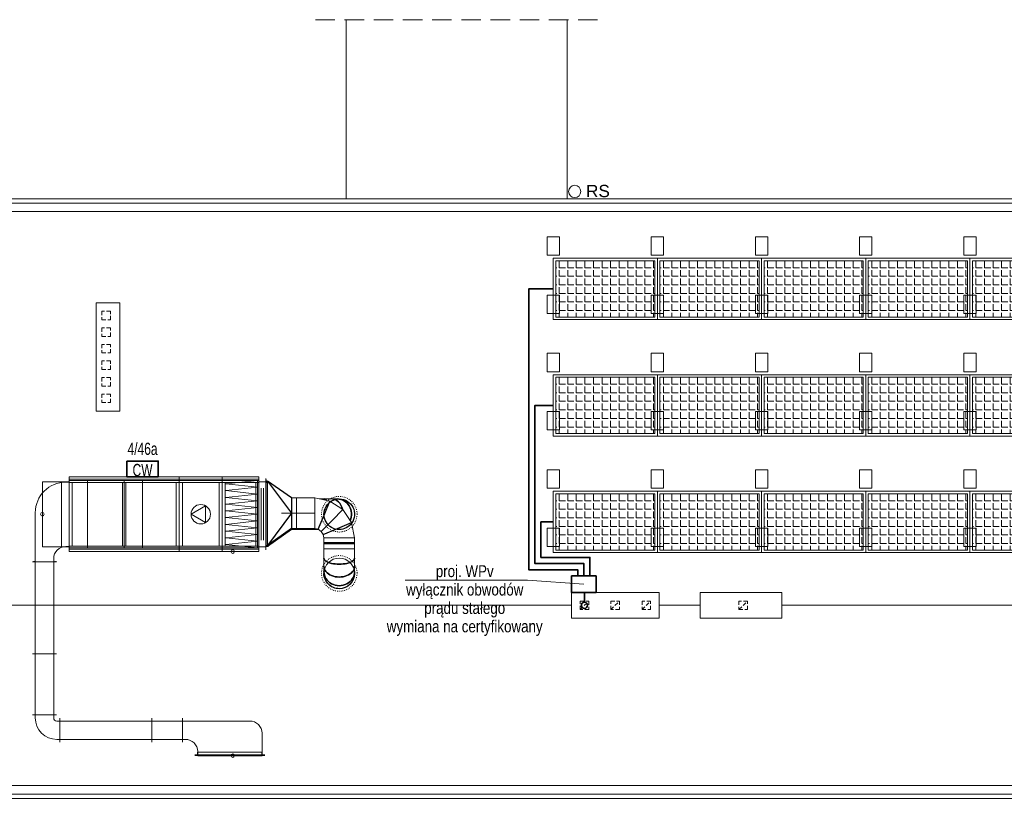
# Model space of a CAD drawing. Header units: millimetres. Extents: x 167773 to 185035, y -114105 to -66770.
# Tile 4 of 114: x 172569 to 174175, y -112101 to -110835. Entities that reach past the tile are written whole.
import ezdxf
from ezdxf.enums import TextEntityAlignment as Align

# ---------------------------------------------------------------- set-up
doc = ezdxf.new("R2010")
doc.units = ezdxf.units.MM
for name, pattern in [('ACAD_ISO03W100', [30, 12, -18]), ('DASHED', [0.75, 0.5, -0.25]), ('HIDDEN', [9.525, 6.35, -3.175]), ('WENT_2', [1.5, 0.5, -1])]:
    doc.linetypes.add(name, pattern=pattern)
for name, color, linetype, lineweight in [('a-op_leader', 9, 'Continuous', 9), ('a-op_text', 7, 'Continuous', 9), ('b-cienka', 9, 'Continuous', 9), ('b-przerywana1', 9, 'ACAD_ISO03W100', 9), ('b-widokowa', 7, 'Continuous', 9), ('El_gniazda', 144, 'Continuous', 35), ('EL_Linia SSP', 240, 'Continuous', 35), ('El_tablice', 20, 'Continuous', 35), ('FLUID-W-3-SYM', 7, 'Continuous', 9), ('h-hatch', 8, 'Continuous', 9), ('opisy', 1, 'Continuous', 9)]:
    doc.layers.add(name, color=color, linetype=linetype, lineweight=lineweight)
doc.styles.add('Arial', font='arial.ttf')
doc.styles.add('PPAB_100', font='arial.ttf', dxfattribs={"height": 18})

# ---------------------------------------------------------------- blocks, each defined once
blk = doc.blocks.new('centrala_dach')
at = {"layer": 'b-cienka'}
for p, q in [((1825.9, -795.5), (2005.9, -795.5)), ((1825.9, -917.5), (1825.9, -795.5)), ((1825.9, -799.5), (2005.9, -799.5)), ((1825.9, -804.5), (1825.9, -799.5)), ((1825.9, -801.5), (1855.9, -801.5)), ((1825.9, -911.5), (1825.9, -801.5)), ((1855.9, -801.5), (1825.9, -801.5)), ((1825.9, -801.5), (1825.9, -911.5)), ((1855.9, -801.5), (1915.9, -801.5)), ((1855.9, -911.5), (1855.9, -801.5)), ((1915.9, -801.5), (1855.9, -801.5)), ((1855.9, -801.5), (1855.9, -911.5)), ((1855.9, -801.5), (1855.9, -911.5)), ((1855.9, -911.5), (1855.9, -801.5)), ((1915.9, -801.5), (1945.9, -801.5)), ((1915.9, -911.5), (1915.9, -801.5)), ((1915.9, -801.5), (1915.9, -911.5)), ((1915.9, -911.5), (1915.9, -801.5)), ((1945.9, -801.5), (1945.9, -911.5)), ((1945.9, -801.5), (2005.9, -801.5)), ((1945.9, -911.5), (1945.9, -801.5)), ((2005.9, -801.5), (1945.9, -801.5)), ((1945.9, -801.5), (1945.9, -911.5)), ((2005.9, -795.5), (2005.9, -917.5)), ((2005.9, -795.5), (2075.9, -795.5)), ((2005.9, -917.5), (2005.9, -795.5)), ((2005.9, -799.5), (2005.9, -804.5)), ((2005.9, -799.5), (2075.9, -799.5)), ((2005.9, -804.5), (2005.9, -799.5)), ((2005.9, -801.5), (2005.9, -911.5)), ((2005.9, -911.5), (2005.9, -801.5)), ((2005.9, -801.5), (2075.9, -801.5)), ((2005.9, -911.5), (2005.9, -801.5)), ((2075.9, -795.5), (2075.9, -917.5)), ((2075.9, -795.5), (2135.9, -795.5)), ((2075.9, -917.5), (2075.9, -795.5)), ((2075.9, -799.5), (2075.9, -804.5)), ((2075.9, -799.5), (2135.9, -799.5)), ((2075.9, -804.5), (2075.9, -799.5)), ((2075.9, -801.5), (2075.9, -911.5)), ((2075.9, -801.5), (2135.9, -801.5)), ((2075.9, -911.5), (2075.9, -801.5)), ((2133.7, -801.5), (2081.9, -807)), ((2135.9, -801.5), (2133.7, -801.5)), ((2133.7, -801.5), (2133.7, -911.5)), ((2135.9, -795.5), (2135.9, -917.5)), ((2135.9, -798.2), (2135.9, -914.8)), ((2135.9, -798.2), (2135.9, -914.8)), ((2135.9, -799.5), (2135.9, -804.5)), ((2135.9, -801.5), (2135.9, -911.5)), ((2135.9, -911.5), (2135.9, -801.5)), ((2146.9, -798.2), (2146.9, -914.8)), ((2146.9, -798.2), (2146.9, -914.8)), ((1813.4, -803.5), (1782.4, -803.5)), ((1782.4, -803.5), (1782.4, -909.5)), ((1813.4, -803.5), (1782.4, -803.5)), ((1782.4, -803.5), (1782.4, -909.5)), ((1813.4, -803.5), (1825.9, -803.5)), ((1813.4, -909.5), (1813.4, -803.5)), ((1825.9, -803.5), (1813.4, -803.5)), ((1813.4, -803.5), (1813.4, -909.5)), ((1813.4, -909.5), (1813.4, -803.5)), ((1813.4, -803.5), (1825.9, -803.5)), ((1813.4, -909.5), (1813.4, -803.5)), ((1825.9, -803.5), (1813.4, -803.5)), ((1813.4, -803.5), (1813.4, -909.5)), ((1813.4, -909.5), (1813.4, -803.5)), ((1825.9, -803.5), (1825.9, -909.5)), ((1825.9, -909.5), (1825.9, -803.5)), ((1825.9, -803.5), (1825.9, -909.5)), ((1825.9, -909.5), (1825.9, -803.5)), ((2005.9, -804.5), (1825.9, -804.5)), ((1825.9, -804.5), (1830.9, -804.5)), ((1825.9, -908.5), (1825.9, -804.5)), ((1830.9, -804.5), (1830.9, -908.5)), ((1913.4, -804.5), (1918.4, -804.5)), ((1913.4, -908.5), (1913.4, -804.5)), ((1918.4, -804.5), (1918.4, -908.5)), ((2005.9, -804.5), (2000.9, -804.5)), ((2000.9, -804.5), (2000.9, -908.5)), ((2005.9, -908.5), (2005.9, -804.5)), ((2075.9, -804.5), (2005.9, -804.5)), ((2005.9, -804.5), (2010.9, -804.5)), ((2005.9, -908.5), (2005.9, -804.5)), ((2010.9, -804.5), (2010.9, -908.5)), ((2075.9, -804.5), (2070.9, -804.5)), ((2070.9, -804.5), (2070.9, -908.5)), ((2075.9, -908.5), (2075.9, -804.5)), ((2135.9, -804.5), (2075.9, -804.5)), ((2075.9, -804.5), (2080.9, -804.5)), ((2075.9, -908.5), (2075.9, -804.5)), ((2080.9, -804.5), (2080.9, -908.5)), ((2133.7, -812.5), (2081.9, -807)), ((2133.7, -812.5), (2081.9, -818)), ((2133.7, -823.5), (2081.9, -818)), ((2135.9, -804.5), (2130.9, -804.5)), ((2130.9, -804.5), (2130.9, -908.5)), ((2135.9, -803.5), (2146.9, -803.5)), ((2135.9, -909.5), (2135.9, -803.5)), ((2135.9, -803.5), (2146.9, -803.5)), ((2135.9, -909.5), (2135.9, -803.5)), ((2135.9, -908.5), (2135.9, -804.5)), ((2139.6, -814.1), (2139.6, -898.9)), ((2139.6, -814.1), (2139.6, -898.9)), ((2143.2, -814.1), (2143.2, -898.9)), ((2143.2, -814.1), (2143.2, -898.9)), ((2146.9, -803.5), (2146.9, -909.5)), ((2146.9, -803.5), (2146.9, -909.5)), ((2133.7, -823.5), (2081.9, -829)), ((2133.7, -834.5), (2081.9, -829)), ((2133.7, -834.5), (2081.9, -840)), ((2025.1, -856.5), (2048.8, -842.8)), ((2048.8, -842.8), (2048.8, -870.1)), ((2133.7, -845.5), (2081.9, -840)), ((2133.7, -845.5), (2081.9, -851)), ((2133.7, -856.5), (2081.9, -851)), ((2048.8, -870.1), (2025.1, -856.5)), ((2133.7, -856.5), (2081.9, -862)), ((2133.7, -867.5), (2081.9, -862)), ((2133.7, -867.5), (2081.9, -873)), ((2226.8, -855), (2172.4, -855)), ((2133.7, -878.5), (2081.9, -873)), ((2133.7, -878.5), (2081.9, -884)), ((2133.7, -889.5), (2081.9, -884)), ((2133.7, -889.5), (2081.9, -895)), ((2133.7, -900.5), (2081.9, -895)), ((1782.4, -909.5), (1813.4, -909.5)), ((1782.4, -909.5), (1813.4, -909.5)), ((1825.9, -909.5), (1813.4, -909.5)), ((1813.4, -909.5), (1825.9, -909.5)), ((1825.9, -909.5), (1813.4, -909.5)), ((1813.4, -909.5), (1825.9, -909.5)), ((1825.9, -908.5), (2005.9, -908.5)), ((1825.9, -913.5), (1825.9, -908.5)), ((1830.9, -908.5), (1825.9, -908.5)), ((1855.9, -911.5), (1825.9, -911.5)), ((1825.9, -911.5), (1855.9, -911.5)), ((2005.9, -913.5), (1825.9, -913.5)), ((1915.9, -911.5), (1855.9, -911.5)), ((1855.9, -911.5), (1915.9, -911.5)), ((1918.4, -908.5), (1913.4, -908.5)), ((1945.9, -911.5), (1915.9, -911.5)), ((2005.9, -911.5), (1945.9, -911.5)), ((1945.9, -911.5), (2005.9, -911.5)), ((2000.9, -908.5), (2005.9, -908.5)), ((2005.9, -908.5), (2005.9, -913.5)), ((2005.9, -908.5), (2075.9, -908.5)), ((2005.9, -913.5), (2005.9, -908.5)), ((2010.9, -908.5), (2005.9, -908.5)), ((2075.9, -911.5), (2005.9, -911.5)), ((2075.9, -913.5), (2005.9, -913.5)), ((2070.9, -908.5), (2075.9, -908.5)), ((2075.9, -908.5), (2075.9, -913.5)), ((2075.9, -908.5), (2135.9, -908.5)), ((2075.9, -913.5), (2075.9, -908.5)), ((2080.9, -908.5), (2075.9, -908.5)), ((2135.9, -911.5), (2075.9, -911.5)), ((2135.9, -913.5), (2075.9, -913.5)), ((2133.7, -900.5), (2081.9, -906)), ((2133.7, -911.5), (2081.9, -906)), ((2130.9, -908.5), (2135.9, -908.5)), ((2133.7, -911.5), (2135.9, -911.5)), ((2135.9, -908.5), (2135.9, -913.5)), ((2146.9, -909.5), (2135.9, -909.5)), ((2146.9, -909.5), (2135.9, -909.5)), ((2005.9, -917.5), (1825.9, -917.5)), ((2075.9, -917.5), (2005.9, -917.5)), ((2135.9, -917.5), (2075.9, -917.5))]:
    blk.add_line(p, q, dxfattribs=at)
at = {"layer": 'b-cienka', "linetype": 'Continuous', "lineweight": -2, "extrusion": (2e-16, 0, -1)}
for p, q in [((1825.9, -799.5, 1284.6), (1825.9, -804, 1284.6)), ((1825.9, -804, 1284.6), (1825.9, -909, 1284.6)), ((1825.9, -909, 1284.6), (1825.9, -913.5, 1284.6)), ((1770.9, -934, 1284.6), (1766.4, -934, 1284.6)), ((1800.9, -934, 1284.6), (1770.9, -934, 1284.6)), ((1805.4, -934, 1284.6), (1800.9, -934, 1284.6))]:
    blk.add_line(p, q, dxfattribs=at)
at = {"layer": 'b-cienka', "linetype": 'Continuous', "lineweight": -2, "extrusion": (7e-16, 1, 3e-16)}
for p, q in [((2146.9, -798, 1349.4), (2146.9, -802.5, 1349.4)), ((2146.9, -802.5, 1349.4), (2146.9, -907.5, 1349.4)), ((2196.9, -880, 1349.4), (2196.9, -830, 1349.4)), ((2196.9, -881.5, 1284.6), (2196.9, -880, 1284.6)), ((2146.9, -907.5, 1349.4), (2146.9, -912, 1349.4)), ((2146.9, -912, 1284.6), (2146.9, -913.5, 1284.6))]:
    blk.add_line(p, q, dxfattribs=at)
at = {"layer": 'b-cienka', "linetype": 'WENT_2', "lineweight": -3, "extrusion": (7e-16, 1, 3e-16)}
for p, q in [((2146.9, -799.5, 1284.6), (2146.9, -804, 1284.6)), ((2146.9, -804, 1284.6), (2149.9, -804, 1284.6)), ((2188.9, -831.5, 1284.6), (2188.9, -856.5, 1284.6)), ((2188.9, -856.5, 1284.6), (2188.9, -880, 1284.6)), ((2146.9, -909, 1284.6), (2146.9, -912, 1284.6))]:
    blk.add_line(p, q, dxfattribs=at)
at = {"layer": 'b-cienka', "linetype": 'ByBlock', "lineweight": -2, "extrusion": (7e-16, 1, 3e-16)}
for p, q in [((2146.9, -802.5, 1349.4), (2149.9, -802.5, 1349.4)), ((2188.9, -830, 1349.4), (2196.9, -830, 1349.4)), ((2196.9, -880, 1349.4), (2188.9, -880, 1349.4)), ((2196.9, -881.5, 1284.6), (2188.9, -881.5, 1284.6)), ((2146.9, -907.5, 1349.4), (2149.9, -907.5, 1349.4)), ((2146.9, -909, 1284.6), (2149.9, -909, 1284.6))]:
    blk.add_line(p, q, dxfattribs=at)
at = {"layer": 'b-cienka', "linetype": 'Continuous', "lineweight": -3, "extrusion": (7e-16, 1, 3e-16)}
for p, q in [((2188.9, -830, 1349.4), (2149.9, -802.5, 1349.4)), ((2149.9, -802.5, 1349.4), (2188.9, -855, 1349.4)), ((2149.9, -907.5, 1349.4), (2149.9, -802.5, 1349.4)), ((2188.9, -830, 1349.4), (2188.9, -855, 1349.4)), ((2188.9, -855, 1349.4), (2149.9, -907.5, 1349.4)), ((2188.9, -855, 1349.4), (2188.9, -880, 1349.4)), ((2188.9, -880, 1349.4), (2149.9, -907.5, 1349.4)), ((2188.9, -881.5, 1284.6), (2149.9, -909, 1284.6)), ((2188.9, -880, 1284.6), (2188.9, -881.5, 1284.6)), ((2188.9, -880, 1284.6), (2188.9, -880, 1284.6)), ((2152.2, -905.9, 1284.6), (2149.9, -909, 1284.6)), ((2149.9, -909, 1284.6), (2149.9, -907.5, 1284.6))]:
    blk.add_line(p, q, dxfattribs=at)
at = {"layer": 'b-cienka', "linetype": 'ByBlock', "lineweight": -2, "extrusion": (2e-16, 0, -1)}
for p, q in [((1820.9, -804, 1284.6), (1825.9, -804, 1284.6)), ((1770.9, -929, 1284.6), (1770.9, -854, 1284.6)), ((1820.9, -909, 1284.6), (1825.9, -909, 1284.6)), ((1770.9, -929, 1284.6), (1770.9, -934, 1284.6)), ((1800.9, -929, 1284.6), (1800.9, -934, 1284.6))]:
    blk.add_line(p, q, dxfattribs=at)
at = {"layer": 'b-cienka', "linetype": 'Continuous', "lineweight": -2, "extrusion": (-1e-16, 0, -1)}
for p, q in [((2196.9, -830, 1349.4), (2196.9, -855, 1349.4)), ((2226.9, -855, 1349.4), (2226.9, -830, 1349.4)), ((2196.9, -855, 1349.4), (2196.9, -880, 1349.4)), ((2226.9, -880, 1349.4), (2226.9, -855, 1349.4)), ((2196.9, -880, 1284.6), (2196.9, -881.5, 1284.6)), ((2226.9, -881.5, 1284.6), (2226.9, -880, 1284.6)), ((1810.9, -1193.7, 1284.6), (1810.9, -1189.2, 1284.6)), ((1810.9, -1223.7, 1284.6), (1810.9, -1193.7, 1284.6)), ((1960.9, -1193.7, 1284.6), (1960.9, -1189.2, 1284.6)), ((1960.9, -1223.7, 1284.6), (1960.9, -1193.7, 1284.6)), ((1810.9, -1228.2, 1284.6), (1810.9, -1223.7, 1284.6)), ((1960.9, -1228.2, 1284.6), (1960.9, -1223.7, 1284.6))]:
    blk.add_line(p, q, dxfattribs=at)
at = {"layer": 'b-cienka', "linetype": 'ByBlock', "lineweight": -2, "extrusion": (-1e-16, 0, -1)}
for p, q in [((2226.9, -830, 1349.4), (2196.9, -830, 1349.4)), ((2196.9, -880, 1349.4), (2226.9, -880, 1349.4)), ((2196.9, -881.5, 1284.6), (2226.9, -881.5, 1284.6)), ((1960.9, -1193.7, 1284.6), (1810.9, -1193.7, 1284.6)), ((1960.9, -1223.7, 1284.6), (1810.9, -1223.7, 1284.6))]:
    blk.add_line(p, q, dxfattribs=at)
at = {"layer": 'b-cienka', "linetype": 'Continuous', "lineweight": -2, "extrusion": (1e-16, -2e-16, -1)}
for p, q in [((2226.8, -855, 1349.4), (2226.8, -830, 1349.4)), ((2226.8, -880, 1349.4), (2226.8, -855, 1349.4)), ((2266.8, -895, 1349.4), (2241.8, -895, 1349.4)), ((2291.8, -895, 1349.4), (2266.8, -895, 1349.4))]:
    blk.add_line(p, q, dxfattribs=at)
at = {"layer": 'b-cienka', "linetype": 'ByBlock', "lineweight": -2, "extrusion": (1e-16, -2e-16, -1)}
for p, q in [((2251.7, -835, 1349.4), (2226.8, -830, 1349.4)), ((2272.8, -849, 1349.4), (2251.7, -835, 1349.4)), ((2286.9, -870.1, 1349.4), (2272.8, -849, 1349.4)), ((2226.8, -880, 1349.4), (2232.6, -881.1, 1349.4)), ((2232.6, -881.1, 1349.4), (2237.5, -884.4, 1349.4)), ((2291.8, -895, 1349.4), (2286.9, -870.1, 1349.4)), ((2237.5, -884.4, 1349.4), (2240.7, -889.3, 1349.4)), ((2240.7, -889.3, 1349.4), (2241.8, -895, 1349.4))]:
    blk.add_line(p, q, dxfattribs=at)
at = {"layer": 'b-cienka', "linetype": 'ByBlock', "lineweight": -2, "extrusion": (4e-16, 1, 0)}
for p, q in [((2234.1, -831.5, 1277.1), (2242.2, -831.5, 1277.1)), ((2242.2, -831.5, 1277.1), (2255.2, -831.5, 1277.1)), ((2255.2, -831.5, 1277.1), (2263.8, -831.5, 1277.1)), ((2263.8, -831.5, 1277.1), (2266.9, -831.5, 1277.1)), ((2233, -881.5, 1277.1), (2226.9, -881.5, 1277.1))]:
    blk.add_line(p, q, dxfattribs=at)
at = {"layer": 'b-cienka', "linetype": 'Continuous', "lineweight": -3, "extrusion": (1e-16, -2e-16, -1)}
for p, q in [((2242.2, -858, 1349.4), (2251.7, -835, 1349.4)), ((2255.1, -866.7, 1349.4), (2272.8, -849, 1349.4)), ((2232.6, -881.1, 1349.4), (2242.2, -858, 1349.4)), ((2237.5, -884.4, 1349.4), (2255.1, -866.7, 1349.4)), ((2240.7, -889.3, 1349.4), (2263.8, -879.7, 1349.4)), ((2263.8, -879.7, 1349.4), (2286.9, -870.1, 1349.4))]:
    blk.add_line(p, q, dxfattribs=at)
at = {"layer": 'b-cienka', "linetype": 'Continuous', "lineweight": -2, "extrusion": (4e-16, 1, 0)}
blk.add_line((2226.9, -881.5, 1277.1), (2226.9, -880, 1277.1), dxfattribs=at)
at = {"layer": 'b-cienka', "linetype": 'Continuous', "lineweight": -2}
for p, q in [((2266.8, -895, 1349.4), (2241.8, -895, 1349.4)), ((2291.8, -895, 1349.4), (2266.8, -895, 1349.4)), ((2241.8, -913, 1349.4), (2266.8, -913, 1349.4)), ((2266.8, -913, 1349.4), (2291.8, -913, 1349.4)), ((1766.4, -1083.9, 1284.6), (1770.9, -1083.9, 1284.6)), ((1766.4, -1084, 1284.6), (1770.9, -1084, 1284.6)), ((1770.9, -1083.9, 1284.6), (1800.9, -1083.9, 1284.6)), ((1770.9, -1084, 1284.6), (1800.9, -1084, 1284.6)), ((1800.9, -1083.9, 1284.6), (1805.4, -1083.9, 1284.6)), ((1800.9, -1084, 1284.6), (1805.4, -1084, 1284.6)), ((1766.4, -1183.7, 1284.6), (1770.9, -1183.7, 1284.6)), ((1770.9, -1183.7, 1284.6), (1800.9, -1183.7, 1284.6)), ((1800.9, -1183.7, 1284.6), (1805.4, -1183.7, 1284.6)), ((2010.9, -1193.7, 1284.6), (2010.9, -1189.2, 1284.6)), ((2010.9, -1223.7, 1284.6), (2010.9, -1193.7, 1284.6)), ((2010.9, -1228.2, 1284.6), (2010.9, -1223.7, 1284.6)), ((2035.9, -1248.7, 1284.6), (2140.9, -1248.7, 1284.6))]:
    blk.add_line(p, q, dxfattribs=at)
at = {"layer": 'b-cienka', "linetype": 'ByBlock', "lineweight": -2}
for p, q in [((2241.8, -895, 1349.4), (2241.8, -913, 1349.4)), ((2291.8, -913, 1349.4), (2291.8, -895, 1349.4)), ((1770.9, -934, 1284.6), (1770.9, -1084, 1284.6)), ((1800.9, -1084, 1284.6), (1800.9, -934, 1284.6)), ((1770.9, -1083.9, 1284.6), (1770.9, -1183.7, 1284.6)), ((1800.9, -1183.7, 1284.6), (1800.9, -1083.9, 1284.6)), ((2012.9, -1193.7, 1284.6), (2010.9, -1193.7, 1284.6)), ((2015.9, -1193.7, 1284.6), (2012.9, -1193.7, 1284.6)), ((2015.9, -1193.7, 1284.6), (2120.9, -1193.7, 1284.6)), ((2140.9, -1213.7, 1284.6), (2140.9, -1243.7, 1284.6)), ((2010.9, -1223.7, 1284.6), (2012.9, -1223.7, 1284.6)), ((2012.9, -1223.7, 1284.6), (2015.9, -1223.7, 1284.6)), ((2035.9, -1248.7, 1284.6), (2031.4, -1248.7, 1284.6)), ((2145.4, -1250.2, 1284.6), (2031.4, -1250.2, 1284.6)), ((2035.9, -1243.7, 1284.6), (2035.9, -1246.7, 1284.6)), ((2035.9, -1248.7, 1284.6), (2035.9, -1244.7, 1284.6)), ((2140.9, -1244.7, 1284.6), (2035.9, -1244.7, 1284.6)), ((2035.9, -1246.7, 1284.6), (2035.9, -1248.7, 1284.6)), ((2140.9, -1246.7, 1284.6), (2140.9, -1243.7, 1284.6)), ((2140.9, -1248.7, 1284.6), (2140.9, -1244.7, 1284.6)), ((2140.9, -1248.7, 1284.6), (2140.9, -1246.7, 1284.6)), ((2145.4, -1248.7, 1284.6), (2140.9, -1248.7, 1284.6))]:
    blk.add_line(p, q, dxfattribs=at)
at = {"layer": 'b-cienka', "linetype": 'Continuous', "lineweight": -3}
for p, q in [((2291.8, -903.3, 1349.4), (2241.8, -903.3, 1349.4)), ((2291.8, -904.8, 1349.4), (2241.8, -904.8, 1349.4)), ((2035.9, -1248.7, 1284.6), (2035.9, -1244.7, 1284.6)), ((2035.9, -1248.7, 1284.6), (2035.9, -1244.7, 1284.6)), ((2035.9, -1248.7, 1284.6), (2035.9, -1244.7, 1284.6)), ((2035.9, -1248.7, 1284.6), (2035.9, -1244.7, 1284.6)), ((2035.9, -1248.7, 1284.6), (2035.9, -1244.7, 1284.6)), ((2140.9, -1250.2, 1284.6), (2035.9, -1250.2, 1284.6)), ((2140.9, -1250.2, 1284.6), (2035.9, -1250.2, 1284.6)), ((2140.9, -1250.2, 1284.6), (2035.9, -1250.2, 1284.6)), ((2140.9, -1250.2, 1284.6), (2035.9, -1250.2, 1284.6)), ((2140.9, -1250.2, 1284.6), (2035.9, -1250.2, 1284.6)), ((2140.9, -1250.2, 1284.6), (2035.9, -1250.2, 1284.6)), ((2035.9, -1250.2, 1284.6), (2140.9, -1250.2, 1284.6))]:
    blk.add_line(p, q, dxfattribs=at)
at = {"layer": 'b-cienka', "linetype": 'Continuous', "lineweight": -2, "extrusion": (1, -3e-16, 0)}
blk.add_line((2241.8, -913, 1341.9), (2291.8, -913, 1341.9), dxfattribs=at)
at = {"layer": 'b-cienka', "linetype": 'ByBlock', "lineweight": -2, "extrusion": (1, -3e-16, 0)}
for p, q in [((2241.8, -928.3, 1341.9), (2241.8, -913, 1341.9)), ((2291.8, -913, 1341.9), (2291.8, -928.3, 1341.9)), ((2241.8, -941.3, 1341.9), (2241.8, -928.3, 1341.9)), ((2291.8, -928.3, 1341.9), (2291.8, -941.3, 1341.9)), ((2241.8, -950, 1341.9), (2241.8, -941.3, 1341.9)), ((2291.8, -941.3, 1341.9), (2291.8, -950, 1341.9)), ((2241.8, -953, 1341.9), (2241.8, -950, 1341.9)), ((2291.8, -950, 1341.9), (2291.8, -953, 1341.9))]:
    blk.add_line(p, q, dxfattribs=at)
at = {"layer": 'b-cienka', "linetype": 'WENT_2', "lineweight": -3}
for p, q in [((1770.9, -934, 1284.6), (1766.4, -934, 1284.6)), ((1805.4, -934, 1284.6), (1800.9, -934, 1284.6)), ((2031.4, -1248.7, 1284.6), (2035.9, -1248.7, 1284.6)), ((2140.9, -1248.7, 1284.6), (2145.4, -1248.7, 1284.6))]:
    blk.add_line(p, q, dxfattribs=at)
at = {"layer": 'b-cienka', "linetype": 'Continuous', "lineweight": -2, "extrusion": (0, -1e-16, -1)}
for p, q in [((1766.4, -1183.7, 1284.6), (1770.9, -1183.7, 1284.6)), ((1770.9, -1183.7, 1284.6), (1800.9, -1183.7, 1284.6)), ((1800.9, -1183.7, 1284.6), (1805.4, -1183.7, 1284.6)), ((1810.9, -1189.2, 1284.6), (1810.9, -1193.7, 1284.6)), ((1810.9, -1193.7, 1284.6), (1810.9, -1223.7, 1284.6)), ((1810.9, -1223.7, 1284.6), (1810.9, -1228.2, 1284.6))]:
    blk.add_line(p, q, dxfattribs=at)
at = {"layer": 'b-cienka', "linetype": 'ByBlock', "lineweight": -2, "extrusion": (0, -1e-16, -1)}
for p, q in [((1770.9, -1188.7, 1284.6), (1770.9, -1183.7, 1284.6)), ((1800.9, -1188.7, 1284.6), (1800.9, -1183.7, 1284.6)), ((1805.9, -1193.7, 1284.6), (1810.9, -1193.7, 1284.6)), ((1805.9, -1223.7, 1284.6), (1810.9, -1223.7, 1284.6))]:
    blk.add_line(p, q, dxfattribs=at)
at = {"layer": 'b-cienka', "linetype": 'Continuous', "lineweight": -2, "extrusion": (1e-16, 0, -1)}
for p, q in [((1960.9, -1193.7, 1284.6), (1960.9, -1189.2, 1284.6)), ((1960.9, -1223.7, 1284.6), (1960.9, -1193.7, 1284.6)), ((2010.9, -1193.7, 1284.6), (2010.9, -1189.2, 1284.6)), ((2010.9, -1223.7, 1284.6), (2010.9, -1193.7, 1284.6)), ((1960.9, -1228.2, 1284.6), (1960.9, -1223.7, 1284.6)), ((2010.9, -1228.2, 1284.6), (2010.9, -1223.7, 1284.6))]:
    blk.add_line(p, q, dxfattribs=at)
at = {"layer": 'b-cienka', "linetype": 'ByBlock', "lineweight": -2, "extrusion": (1e-16, 0, -1)}
for p, q in [((2010.9, -1193.7, 1284.6), (1960.9, -1193.7, 1284.6)), ((2010.9, -1223.7, 1284.6), (1960.9, -1223.7, 1284.6))]:
    blk.add_line(p, q, dxfattribs=at)
at = {"layer": 'b-cienka', "linetype": 'DASHED', "lineweight": -3}
blk.add_line((2140.9, -1248.7, 1284.6), (2140.9, -1244.7, 1284.6), dxfattribs=at)
blk.add_line((2140.9, -1248.7, 1284.6), (2140.9, -1244.7, 1284.6), dxfattribs=at)
blk.add_line((2140.9, -1248.7, 1284.6), (2140.9, -1244.7, 1284.6), dxfattribs=at)
blk.add_line((2140.9, -1248.7, 1284.6), (2140.9, -1244.7, 1284.6), dxfattribs=at)
blk.add_line((2140.9, -1248.7, 1284.6), (2140.9, -1244.7, 1284.6), dxfattribs=at)
at = {"layer": 'b-cienka', "linetype": 'ACAD_ISO03W100', "ltscale": 0.1}
for centre in [(2266.9, -856.5), (2266.9, -856.5), (2266.9, -953), (2266.9, -953)]:
    blk.add_circle(centre, 29, dxfattribs=at)
at = {"layer": 'b-cienka'}
blk.add_circle((2040.9, -856.5), 15.8, dxfattribs=at)
at = {"layer": 'b-cienka', "linetype": 'Continuous'}
blk.add_circle((2266.9, -953), 25, dxfattribs=at)
at = {"layer": 'b-cienka', "linetype": 'ByBlock', "lineweight": -2, "extrusion": (0, 0, -1)}
for centre, major_axis in [((1820.9, -854, 1284.6), (-50, 0)), ((1820.9, -854, 1284.6), (-50, 0)), ((1805.9, -1188.7, 1284.6), (0, -35)), ((1805.9, -1188.7, 1284.6), (0, -35))]:
    blk.add_ellipse(centre, major_axis=major_axis, ratio=1, start_param=0, end_param=1.570796, dxfattribs=at)
at = {"layer": 'b-cienka', "linetype": 'ByBlock', "lineweight": -2}
for centre, major_axis in [((1820.9, -854, 1284.6), (0, 50)), ((1820.9, -929, 1284.6), (0, 20)), ((1820.9, -929, 1284.6), (0, 20)), ((1805.9, -1188.7, 1284.6), (-35, 0)), ((1805.9, -1188.7, 1284.6), (-5, 0)), ((1805.9, -1188.7, 1284.6), (-5, 0)), ((2015.9, -1243.7, 1284.6), (20, 0)), ((2015.9, -1243.7, 1284.6), (20, 0))]:
    blk.add_ellipse(centre, major_axis=major_axis, ratio=1, start_param=0, end_param=1.570796, dxfattribs=at)
at = {"layer": 'b-cienka', "linetype": 'Continuous', "lineweight": -3, "extrusion": (-2e-16, -3.68e-32, -1)}
for centre, major_axis, start_param, end_param in [((2266.9, -856.5, 1184.6), (0, -25), 0, 3.141593), ((2266.9, -856.5, 1184.6), (0, 25), 0, 2.200004), ((2266.9, -856.5, 1184.6), (0, 25), 2.200004, 3.141593), ((2266.8, -953, 1217), (0, -25), 0, 1.5708), ((2266.8, -953, 1217), (0, 25), 1.570801, 3.141593)]:
    blk.add_ellipse(centre, major_axis=major_axis, ratio=1, start_param=start_param, end_param=end_param, dxfattribs=at)
at = {"layer": 'b-cienka', "linetype": 'Continuous', "lineweight": -3, "extrusion": (-2e-16, 0, -1)}
for centre, ratio, end_param in [((2242.2, -856.5, 1277.1), 0.382683, 0.443785), ((2255.2, -856.5, 1277.1), 0.707107, 1.24481), ((2263.8, -856.5, 1277.1), 0.92388, 2.005609)]:
    blk.add_ellipse(centre, major_axis=(0, 25), ratio=ratio, start_param=0, end_param=end_param, dxfattribs=at)
at = {"layer": 'b-cienka', "linetype": 'Continuous', "lineweight": -3}
for centre, major_axis, ratio, start_param, end_param in [((2242.2, -856.5, 1277.1), (0, 25), 0.382683, 5.8394, 6.283185), ((2255.2, -856.5, 1277.1), (0, 25), 0.707107, 5.038376, 6.283185), ((2263.8, -856.5, 1277.1), (0, -25), 0.92388, 1.135983, 3.141593), ((2266.8, -928.3, 1341.9), (-25, 0), 0.382683, 0, 3.141593), ((2266.8, -941.3, 1341.9), (-25, 0), 0.707107, 0, 3.141593), ((2266.8, -950, 1341.9), (-25, 0), 0.92388, 0, 3.141593)]:
    blk.add_ellipse(centre, major_axis=major_axis, ratio=ratio, start_param=start_param, end_param=end_param, dxfattribs=at)
at = {"layer": 'b-cienka', "linetype": 'Continuous', "lineweight": -2}
for centre, major_axis, end_param in [((2266.9, -856.5, 1184.6), (20.2, -14.7), 2.200004), ((2266.9, -856.5, 1277.1), (20.2, -14.7), 2.200004), ((2266.8, -953, 1341.9), (-25, 0), 3.141593), ((2266.8, -953, 1217), (-25, 0), 1.5708), ((2266.8, -953, 1217), (0, -25), 1.570792)]:
    blk.add_ellipse(centre, major_axis=major_axis, ratio=1, start_param=0, end_param=end_param, dxfattribs=at)
at = {"layer": 'b-cienka', "linetype": 'Continuous', "lineweight": -3, "extrusion": (0, 3e-16, -1)}
for centre, ratio in [((2266.8, -928.3, 1341.9), 0.382683), ((2266.8, -941.3, 1341.9), 0.707107), ((2266.8, -950, 1341.9), 0.92388)]:
    blk.add_ellipse(centre, major_axis=(25, 0), ratio=ratio, start_param=0, end_param=3.141593, dxfattribs=at)
at = {"layer": 'b-cienka', "linetype": 'ByBlock', "lineweight": -2, "extrusion": (1e-16, 0, -1)}
for centre in [(2120.9, -1213.7, 1284.6), (2120.9, -1213.7, 1284.6), (2015.9, -1243.7, 1284.6)]:
    blk.add_ellipse(centre, major_axis=(0, 20), ratio=1, start_param=0, end_param=1.570796, dxfattribs=at)

msp = doc.modelspace()

# ---------------------------------------------------------------- hatches: boundary and pattern name
at = {"layer": 'h-hatch'}
h = msp.add_hatch(dxfattribs=at)
h.set_pattern_fill('ANGLE', color=256, scale=2, style=0)
h.set_pattern_definition([(0, (-170, -15000), (0, 13.97), [10.16, -3.81]), (90, (-170, -15000), (-13.97, 9e-16), [10.16, -3.81])])
h.paths.add_polyline_path([(173605.4, -111227.9), (173443.4, -111227.9), (173443.4, -111319.9), (173605.4, -111319.9)])
h = msp.add_hatch(dxfattribs=at)
h.set_pattern_fill('ANGLE', color=256, scale=2, style=0)
h.set_pattern_definition([(0, (0, -15000), (0, 13.97), [10.16, -3.81]), (90, (0, -15000), (-13.97, 9e-16), [10.16, -3.81])])
h.paths.add_polyline_path([(173775.4, -111227.9), (173613.4, -111227.9), (173613.4, -111319.9), (173775.4, -111319.9)])
h = msp.add_hatch(dxfattribs=at)
h.set_pattern_fill('ANGLE', color=256, scale=2, style=0)
h.set_pattern_definition([(0, (170, -15000), (0, 13.97), [10.16, -3.81]), (90, (170, -15000), (-13.97, 9e-16), [10.16, -3.81])])
h.paths.add_polyline_path([(173945.4, -111227.9), (173783.4, -111227.9), (173783.4, -111319.9), (173945.4, -111319.9)])
h = msp.add_hatch(dxfattribs=at)
h.set_pattern_fill('ANGLE', color=256, scale=2, style=0)
h.set_pattern_definition([(0, (340, -15000), (0, 13.97), [10.16, -3.81]), (90, (340, -15000), (-13.97, 9e-16), [10.16, -3.81])])
h.paths.add_polyline_path([(174115.4, -111227.9), (173953.4, -111227.9), (173953.4, -111319.9), (174115.4, -111319.9)])
h = msp.add_hatch(dxfattribs=at)
h.set_pattern_fill('ANGLE', color=256, scale=2, style=0)
h.set_pattern_definition([(0, (510, -15000), (0, 13.97), [10.16, -3.81]), (90, (510, -15000), (-13.97, 9e-16), [10.16, -3.81])])
h.paths.add_polyline_path([(174285.4, -111227.9), (174123.4, -111227.9), (174123.4, -111319.9), (174285.4, -111319.9)])
h = msp.add_hatch(dxfattribs=at)
h.set_pattern_fill('ANGLE', color=256, scale=2, style=0)
h.set_pattern_definition([(0, (-170, -15190), (0, 13.97), [10.16, -3.81]), (90, (-170, -15190), (-13.97, 9e-16), [10.16, -3.81])])
h.paths.add_polyline_path([(173605.4, -111417.9), (173443.4, -111417.9), (173443.4, -111509.9), (173605.4, -111509.9)])
h = msp.add_hatch(dxfattribs=at)
h.set_pattern_fill('ANGLE', color=256, scale=2, style=0)
h.set_pattern_definition([(0, (0, -15190), (0, 13.97), [10.16, -3.81]), (90, (0, -15190), (-13.97, 9e-16), [10.16, -3.81])])
h.paths.add_polyline_path([(173775.4, -111417.9), (173613.4, -111417.9), (173613.4, -111509.9), (173775.4, -111509.9)])
h = msp.add_hatch(dxfattribs=at)
h.set_pattern_fill('ANGLE', color=256, scale=2, style=0)
h.set_pattern_definition([(0, (170, -15190), (0, 13.97), [10.16, -3.81]), (90, (170, -15190), (-13.97, 9e-16), [10.16, -3.81])])
h.paths.add_polyline_path([(173945.4, -111417.9), (173783.4, -111417.9), (173783.4, -111509.9), (173945.4, -111509.9)])
h = msp.add_hatch(dxfattribs=at)
h.set_pattern_fill('ANGLE', color=256, scale=2, style=0)
h.set_pattern_definition([(0, (340, -15190), (0, 13.97), [10.16, -3.81]), (90, (340, -15190), (-13.97, 9e-16), [10.16, -3.81])])
h.paths.add_polyline_path([(174115.4, -111417.9), (173953.4, -111417.9), (173953.4, -111509.9), (174115.4, -111509.9)])
h = msp.add_hatch(dxfattribs=at)
h.set_pattern_fill('ANGLE', color=256, scale=2, style=0)
h.set_pattern_definition([(0, (510, -15190), (0, 13.97), [10.16, -3.81]), (90, (510, -15190), (-13.97, 9e-16), [10.16, -3.81])])
h.paths.add_polyline_path([(174285.4, -111417.9), (174123.4, -111417.9), (174123.4, -111509.9), (174285.4, -111509.9)])
h = msp.add_hatch(dxfattribs=at)
h.set_pattern_fill('ANGLE', color=256, scale=2, style=0)
h.set_pattern_definition([(0, (-170, -15380), (0, 13.97), [10.16, -3.81]), (90, (-170, -15380), (-13.97, 9e-16), [10.16, -3.81])])
h.paths.add_polyline_path([(173605.4, -111607.9), (173443.4, -111607.9), (173443.4, -111699.9), (173605.4, -111699.9)])
h = msp.add_hatch(dxfattribs=at)
h.set_pattern_fill('ANGLE', color=256, scale=2, style=0)
h.set_pattern_definition([(0, (0, -15380), (0, 13.97), [10.16, -3.81]), (90, (0, -15380), (-13.97, 9e-16), [10.16, -3.81])])
h.paths.add_polyline_path([(173775.4, -111607.9), (173613.4, -111607.9), (173613.4, -111699.9), (173775.4, -111699.9)])
h = msp.add_hatch(dxfattribs=at)
h.set_pattern_fill('ANGLE', color=256, scale=2, style=0)
h.set_pattern_definition([(0, (170, -15380), (0, 13.97), [10.16, -3.81]), (90, (170, -15380), (-13.97, 9e-16), [10.16, -3.81])])
h.paths.add_polyline_path([(173945.4, -111607.9), (173783.4, -111607.9), (173783.4, -111699.9), (173945.4, -111699.9)])
h = msp.add_hatch(dxfattribs=at)
h.set_pattern_fill('ANGLE', color=256, scale=2, style=0)
h.set_pattern_definition([(0, (340, -15380), (0, 13.97), [10.16, -3.81]), (90, (340, -15380), (-13.97, 9e-16), [10.16, -3.81])])
h.paths.add_polyline_path([(174115.4, -111607.9), (173953.4, -111607.9), (173953.4, -111699.9), (174115.4, -111699.9)])
h = msp.add_hatch(dxfattribs=at)
h.set_pattern_fill('ANGLE', color=256, scale=2, style=0)
h.set_pattern_definition([(0, (510, -15380), (0, 13.97), [10.16, -3.81]), (90, (510, -15380), (-13.97, 9e-16), [10.16, -3.81])])
h.paths.add_polyline_path([(174285.4, -111607.9), (174123.4, -111607.9), (174123.4, -111699.9), (174285.4, -111699.9)])

# ---------------------------------------------------------------- linework, layer by layer
at = {"layer": 'a-op_leader'}
for centre in [(172605.8, -111641.3), (172916.4, -111702.3), (172916.4, -112035.1, 1284.6)]:
    msp.add_circle(centre, 3, dxfattribs=at)
at = {"layer": 'b-cienka'}
for points in [[(173429.4, -111218.9), (173449.4, -111218.9), (173449.4, -111188.9), (173429.4, -111188.9)], [(173599.4, -111218.9), (173619.4, -111218.9), (173619.4, -111188.9), (173599.4, -111188.9)], [(173769.4, -111218.9), (173789.4, -111218.9), (173789.4, -111188.9), (173769.4, -111188.9)], [(173939.4, -111218.9), (173959.4, -111218.9), (173959.4, -111188.9), (173939.4, -111188.9)], [(174109.4, -111218.9), (174129.4, -111218.9), (174129.4, -111188.9), (174109.4, -111188.9)], [(173429.4, -111313.9), (173449.4, -111313.9), (173449.4, -111283.9), (173429.4, -111283.9)], [(173599.4, -111313.9), (173619.4, -111313.9), (173619.4, -111283.9), (173599.4, -111283.9)], [(173769.4, -111313.9), (173789.4, -111313.9), (173789.4, -111283.9), (173769.4, -111283.9)], [(173939.4, -111313.9), (173959.4, -111313.9), (173959.4, -111283.9), (173939.4, -111283.9)], [(174109.4, -111313.9), (174129.4, -111313.9), (174129.4, -111283.9), (174109.4, -111283.9)], [(173429.4, -111408.9), (173449.4, -111408.9), (173449.4, -111378.9), (173429.4, -111378.9)], [(173599.4, -111408.9), (173619.4, -111408.9), (173619.4, -111378.9), (173599.4, -111378.9)], [(173769.4, -111408.9), (173789.4, -111408.9), (173789.4, -111378.9), (173769.4, -111378.9)], [(173939.4, -111408.9), (173959.4, -111408.9), (173959.4, -111378.9), (173939.4, -111378.9)], [(174109.4, -111408.9), (174129.4, -111408.9), (174129.4, -111378.9), (174109.4, -111378.9)], [(173429.4, -111503.9), (173449.4, -111503.9), (173449.4, -111473.9), (173429.4, -111473.9)], [(173599.4, -111503.9), (173619.4, -111503.9), (173619.4, -111473.9), (173599.4, -111473.9)], [(173769.4, -111503.9), (173789.4, -111503.9), (173789.4, -111473.9), (173769.4, -111473.9)], [(173939.4, -111503.9), (173959.4, -111503.9), (173959.4, -111473.9), (173939.4, -111473.9)], [(174109.4, -111503.9), (174129.4, -111503.9), (174129.4, -111473.9), (174109.4, -111473.9)], [(173429.4, -111598.9), (173449.4, -111598.9), (173449.4, -111568.9), (173429.4, -111568.9)], [(173599.4, -111598.9), (173619.4, -111598.9), (173619.4, -111568.9), (173599.4, -111568.9)], [(173769.4, -111598.9), (173789.4, -111598.9), (173789.4, -111568.9), (173769.4, -111568.9)], [(173939.4, -111598.9), (173959.4, -111598.9), (173959.4, -111568.9), (173939.4, -111568.9)], [(174109.4, -111598.9), (174129.4, -111598.9), (174129.4, -111568.9), (174109.4, -111568.9)], [(173429.4, -111693.9), (173449.4, -111693.9), (173449.4, -111663.9), (173429.4, -111663.9)], [(173599.4, -111693.9), (173619.4, -111693.9), (173619.4, -111663.9), (173599.4, -111663.9)], [(173769.4, -111693.9), (173789.4, -111693.9), (173789.4, -111663.9), (173769.4, -111663.9)], [(173939.4, -111693.9), (173959.4, -111693.9), (173959.4, -111663.9), (173939.4, -111663.9)], [(174109.4, -111693.9), (174129.4, -111693.9), (174129.4, -111663.9), (174109.4, -111663.9)]]:
    msp.add_lwpolyline(points, close=True, dxfattribs=at)
at = {"layer": 'b-przerywana1', "linetype": 'HIDDEN'}
for p, q in [((172732.4, -111296.4), (172693.4, -111296.4)), ((172732.4, -111473.4), (172693.4, -111473.4)), ((173483.4, -111796.9), (173497.4, -111782.9)), ((173533.4, -111796.9), (173547.4, -111782.9)), ((173598.4, -111782.9), (173584.4, -111782.9)), ((173584.4, -111796.9), (173598.4, -111782.9)), ((173756.4, -111782.9), (173742.4, -111782.9)), ((173742.4, -111796.9), (173756.4, -111782.9))]:
    msp.add_line(p, q, dxfattribs=at)
at = {"layer": 'b-przerywana1', "linetype": 'HIDDEN', "ltscale": 5}
msp.add_lwpolyline([(173051.4, -110834.9), (173512.4, -110834.9)], dxfattribs=at)
at = {"layer": 'b-przerywana1', "linetype": 'HIDDEN'}
for points in [[(172702.9, -111324.4), (172716.9, -111324.4), (172716.9, -111310.4), (172702.9, -111310.4)], [(172702.9, -111351.4), (172716.9, -111351.4), (172716.9, -111337.4), (172702.9, -111337.4)], [(172702.9, -111378.4), (172716.9, -111378.4), (172716.9, -111364.4), (172702.9, -111364.4)], [(172702.9, -111405.4), (172716.9, -111405.4), (172716.9, -111391.4), (172702.9, -111391.4)], [(172702.9, -111432.4), (172716.9, -111432.4), (172716.9, -111418.4), (172702.9, -111418.4)], [(172702.9, -111459.4), (172716.9, -111459.4), (172716.9, -111445.4), (172702.9, -111445.4)], [(173483.4, -111782.9), (173497.4, -111782.9), (173497.4, -111796.9), (173483.4, -111796.9)], [(173533.4, -111782.9), (173547.4, -111782.9), (173547.4, -111796.9), (173533.4, -111796.9)]]:
    msp.add_lwpolyline(points, close=True, dxfattribs=at)
for points in [[(173584.4, -111782.9), (173584.4, -111796.9), (173598.4, -111796.9), (173598.4, -111782.9)], [(173742.4, -111782.9), (173742.4, -111796.9), (173756.4, -111796.9), (173756.4, -111782.9)]]:
    msp.add_lwpolyline(points, dxfattribs=at)
at = {"layer": 'b-widokowa'}
for p, q in [((173101.4, -110834.9), (173101.4, -111126.9)), ((173462.4, -110834.9), (173462.4, -111126.9)), ((173469.4, -111789.9), (171958.4, -111789.9)), ((173679.4, -111789.9), (173612.4, -111789.9)), ((174221.4, -111789.9), (173812.4, -111789.9))]:
    msp.add_line(p, q, dxfattribs=at)
at = {"layer": 'b-widokowa', "ltscale": 0.5}
msp.add_line((172732.4, -111391.4), (172732.4, -111405.4), dxfattribs=at)
at = {"layer": 'b-widokowa'}
for points in [[(170962.4, -111126.9), (179273.4, -111126.9), (179273.4, -112104.9), (170962.4, -112104.9)], [(170969.4, -111133.9), (179266.4, -111133.9), (179266.4, -112097.9), (170969.4, -112097.9)], [(170983.4, -111147.9), (179252.4, -111147.9), (179252.4, -112083.9), (170983.4, -112083.9)], [(172693.4, -111296.4), (172732.4, -111296.4), (172732.4, -111473.4), (172693.4, -111473.4)], [(173469.4, -111810.9), (173612.4, -111810.9), (173612.4, -111768.9), (173469.4, -111768.9)], [(173679.4, -111810.9), (173812.4, -111810.9), (173812.4, -111768.9), (173679.4, -111768.9)]]:
    msp.add_lwpolyline(points, close=True, dxfattribs=at)
at = {"layer": 'b-widokowa', "ltscale": 0.5}
msp.add_circle((173474.4, -111114.9), 10, dxfattribs=at)
at = {"layer": 'El_gniazda'}
msp.add_line((173490.4, -111784.9), (173490.4, -111768.9), dxfattribs=at)
for points in [[(173479.4, -111741.9), (173479.4, -111731.9), (173399.4, -111731.9), (173399.4, -111273.9), (173439.4, -111273.9)], [(173439.4, -111463.9), (173409.4, -111463.9), (173409.4, -111721.9), (173489.4, -111721.9), (173489.4, -111741.9)], [(173439.4, -111653.9), (173419.4, -111653.9), (173419.4, -111711.9), (173499.4, -111711.9), (173499.4, -111741.9)]]:
    msp.add_lwpolyline(points, dxfattribs=at)
msp.add_circle((173490.4, -111789.9), 5, dxfattribs=at)
at = {"layer": 'EL_Linia SSP'}
msp.add_lwpolyline([(172743.7, -111554.7), (172743.7, -111580.3), (172794.9, -111580.3), (172794.9, -111554.7)], close=True, dxfattribs=at)
at = {"layer": 'El_tablice', "lineweight": 18}
msp.add_lwpolyline([(173489.4, -111755.4), (173397.2, -111749), (173197.7, -111749)], dxfattribs=at)
at = {"layer": 'El_tablice', "ltscale": 0.7}
msp.add_lwpolyline([(173509.4, -111768.9), (173469.4, -111768.9), (173469.4, -111741.9), (173509.4, -111741.9)], close=True, dxfattribs=at)
at = {"layer": 'opisy', "color": 5}
for points in [[(173609.4, -111323.9), (173609.4, -111223.9), (173439.4, -111223.9), (173439.4, -111323.9)], [(173779.4, -111323.9), (173779.4, -111223.9), (173609.4, -111223.9), (173609.4, -111323.9)], [(173949.4, -111323.9), (173949.4, -111223.9), (173779.4, -111223.9), (173779.4, -111323.9)], [(174119.4, -111323.9), (174119.4, -111223.9), (173949.4, -111223.9), (173949.4, -111323.9)], [(174289.4, -111323.9), (174289.4, -111223.9), (174119.4, -111223.9), (174119.4, -111323.9)], [(173605.4, -111319.9), (173605.4, -111227.9), (173443.4, -111227.9), (173443.4, -111319.9)], [(173775.4, -111319.9), (173775.4, -111227.9), (173613.4, -111227.9), (173613.4, -111319.9)], [(173945.4, -111319.9), (173945.4, -111227.9), (173783.4, -111227.9), (173783.4, -111319.9)], [(174115.4, -111319.9), (174115.4, -111227.9), (173953.4, -111227.9), (173953.4, -111319.9)], [(174285.4, -111319.9), (174285.4, -111227.9), (174123.4, -111227.9), (174123.4, -111319.9)], [(173609.4, -111513.9), (173609.4, -111413.9), (173439.4, -111413.9), (173439.4, -111513.9)], [(173779.4, -111513.9), (173779.4, -111413.9), (173609.4, -111413.9), (173609.4, -111513.9)], [(173949.4, -111513.9), (173949.4, -111413.9), (173779.4, -111413.9), (173779.4, -111513.9)], [(174119.4, -111513.9), (174119.4, -111413.9), (173949.4, -111413.9), (173949.4, -111513.9)], [(174289.4, -111513.9), (174289.4, -111413.9), (174119.4, -111413.9), (174119.4, -111513.9)], [(173605.4, -111509.9), (173605.4, -111417.9), (173443.4, -111417.9), (173443.4, -111509.9)], [(173775.4, -111509.9), (173775.4, -111417.9), (173613.4, -111417.9), (173613.4, -111509.9)], [(173945.4, -111509.9), (173945.4, -111417.9), (173783.4, -111417.9), (173783.4, -111509.9)], [(174115.4, -111509.9), (174115.4, -111417.9), (173953.4, -111417.9), (173953.4, -111509.9)], [(174285.4, -111509.9), (174285.4, -111417.9), (174123.4, -111417.9), (174123.4, -111509.9)], [(173609.4, -111703.9), (173609.4, -111603.9), (173439.4, -111603.9), (173439.4, -111703.9)], [(173605.4, -111699.9), (173605.4, -111607.9), (173443.4, -111607.9), (173443.4, -111699.9)], [(173779.4, -111703.9), (173779.4, -111603.9), (173609.4, -111603.9), (173609.4, -111703.9)], [(173775.4, -111699.9), (173775.4, -111607.9), (173613.4, -111607.9), (173613.4, -111699.9)], [(173949.4, -111703.9), (173949.4, -111603.9), (173779.4, -111603.9), (173779.4, -111703.9)], [(173945.4, -111699.9), (173945.4, -111607.9), (173783.4, -111607.9), (173783.4, -111699.9)], [(174119.4, -111703.9), (174119.4, -111603.9), (173949.4, -111603.9), (173949.4, -111703.9)], [(174115.4, -111699.9), (174115.4, -111607.9), (173953.4, -111607.9), (173953.4, -111699.9)], [(174289.4, -111703.9), (174289.4, -111603.9), (174119.4, -111603.9), (174119.4, -111703.9)], [(174285.4, -111699.9), (174285.4, -111607.9), (174123.4, -111607.9), (174123.4, -111699.9)]]:
    msp.add_lwpolyline(points, close=True, dxfattribs=at)

# ---------------------------------------------------------------- block references
at = {"layer": 'FLUID-W-3-SYM'}
msp.add_blockref('centrala_dach', (170823.4, -110784.9), dxfattribs=at)

# ---------------------------------------------------------------- texts
at = {"layer": 'a-op_text', "ltscale": 0.5, "insert": (173512.4, -111114.4), "char_height": 20, "width": 60, "attachment_point": 5, "style": 'PPAB_100'}
msp.add_mtext('RS', dxfattribs=at)
at = {"layer": 'EL_Linia SSP', "style": 'Arial', "width": 0.7}
for s, p in [('4/46a', (172769.3, -111544.7)), ('CW', (172769.3, -111579.3))]:
    msp.add_text(s, height=20, dxfattribs=at).set_placement(p, align=Align.CENTER)
at = {"layer": 'El_tablice', "lineweight": 5, "style": 'Arial', "width": 0.8}
for s, p in [('proj. WPv', (173295, -111744)), ('wyłącznik obwodów', (173295, -111774)), ('prądu stałego', (173295, -111804)), ('wymiana na certyfikowany', (173295, -111834))]:
    msp.add_text(s, height=19.5, dxfattribs=at).set_placement(p, align=Align.CENTER)

doc.saveas('drawing.dxf')
